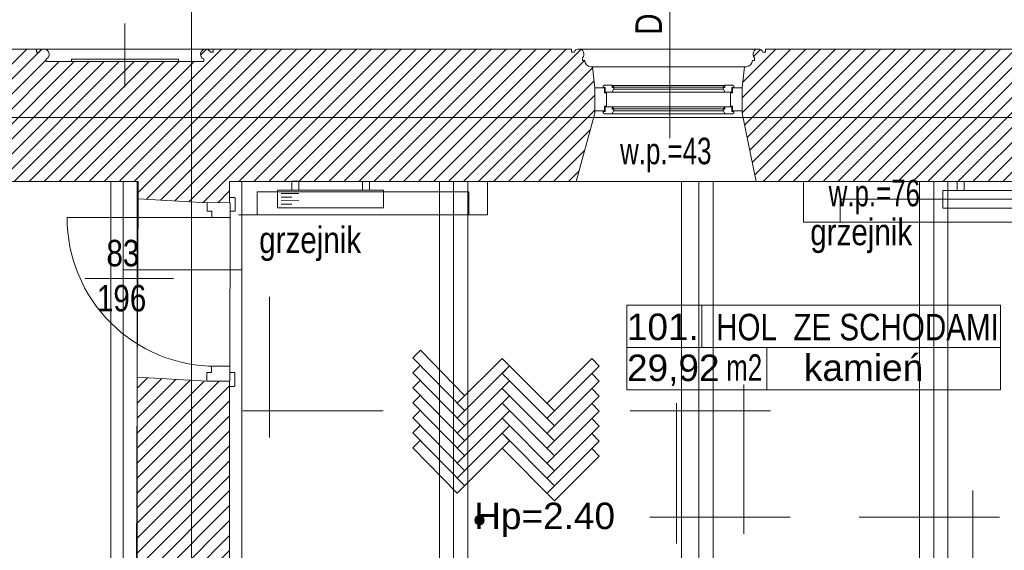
# Model space of a CAD drawing. Header units: millimetres. Extents: x -573548 to 674770, y -184010 to -47794.
# Tile 39 of 181: x 100709 to 106287, y -145871 to -142866. Entities that reach past the tile are written whole.
import ezdxf
from ezdxf.enums import TextEntityAlignment as Align

# ---------------------------------------------------------------- set-up
doc = ezdxf.new("R2010")
doc.units = ezdxf.units.MM
for name, color, linetype, lineweight in [('A.05 RZUT 1 PIĘTRA_is$0$A-DRZWI_Nr_pióra__9', 8, 'Continuous', 9), ('A.05 RZUT 1 PIĘTRA_is$0$A-OKNA-OPIS_Nr_pióra__2', 8, 'Continuous', 9), ('A.05 RZUT 1 PIĘTRA_is$0$A-OKNA-OPIS_Nr_pióra__8', 8, 'Continuous', 9), ('A.05 RZUT 1 PIĘTRA_is$0$A-OPISY-2_Nr_pióra__2', 8, 'Continuous', 9), ('A.05 RZUT 1 PIĘTRA_is$0$A-OPISY-3_Nr_pióra__6', 8, 'Continuous', 9), ('A.05 RZUT 1 PIĘTRA_is$0$A-WYSOKOSCI_Nr_pióra__7', 8, 'Continuous', 9), ('A.05 RZUT 1 PIĘTRA_is$0$belki nad_Nr_pióra__1', 8, 'Continuous', 9), ('A.05 RZUT 1 PIĘTRA_is$0$CO TO JEST_Nr_pióra__1', 8, 'Continuous', 9), ('A.05 RZUT 1 PIĘTRA_is$0$detalokna_Nr_pióra__1', 8, 'Continuous', 9), ('A.05 RZUT 1 PIĘTRA_is$0$detalokna_Nr_pióra__41', 8, 'Continuous', 9), ('A.05 RZUT 1 PIĘTRA_is$0$DIM MALY_Nr_pióra__8', 8, 'Continuous', 9), ('A.05 RZUT 1 PIĘTRA_is$0$Drawing & Figure_Nr_pióra__18', 8, 'Continuous', 9), ('A.05 RZUT 1 PIĘTRA_is$0$DRZWI_Nr_pióra__41', 8, 'Continuous', 9), ('A.05 RZUT 1 PIĘTRA_is$0$linia nadproza_Nr_pióra__1', 8, 'Continuous', 9), ('A.05 RZUT 1 PIĘTRA_is$0$Nowe_Annotation - Text_Nr_pióra__59', 8, 'Continuous', 9), ('A.05 RZUT 1 PIĘTRA_is$0$Nowe_GRZEJNIK_Nr_pióra__59', 8, 'Continuous', 9), ('A.05 RZUT 1 PIĘTRA_is$0$OKNO_DETAL_Nr_pióra__1', 8, 'Continuous', 9), ('A.05 RZUT 1 PIĘTRA_is$0$OKNO_DETAL_Nr_pióra__41', 8, 'Continuous', 9), ('A.05 RZUT 1 PIĘTRA_is$0$OKNO_DETAL_Nr_pióra__8', 8, 'Continuous', 9), ('A.05 RZUT 1 PIĘTRA_is$0$opisy inne_Nr_pióra__1', 8, 'Continuous', 9), ('A.05 RZUT 1 PIĘTRA_is$0$opisy inne_Nr_pióra__12', 8, 'Continuous', 9), ('A.05 RZUT 1 PIĘTRA_is$0$opisy inne_Nr_pióra__25', 8, 'Continuous', 9), ('A.05 RZUT 1 PIĘTRA_is$0$OSIE_Nr_pióra__1', 8, 'Continuous', 9), ('A.05 RZUT 1 PIĘTRA_is$0$PARAPET_Nr_pióra__7', 8, 'Continuous', 9), ('A.05 RZUT 1 PIĘTRA_is$0$POSADZKI_Nr_pióra__18', 8, 'Continuous', 9), ('A.05 RZUT 1 PIĘTRA_is$0$SCIANY_KONSTR_Nr_pióra__21', 8, 'Continuous', 9), ('A.05 RZUT 1 PIĘTRA_is$0$Structural - Bearing_Nr_pióra__21', 8, 'Continuous', 9), ('A.05 RZUT 1 PIĘTRA_is$0$Structural - Grid', 8, 'Continuous', 9), ('A.05 RZUT 1 PIĘTRA_is$0$Structural - Grid_Nr_pióra__17', 8, 'Continuous', 9), ('A.05 RZUT 1 PIĘTRA_is$0$WIDOK_Nr_pióra__8', 8, 'Continuous', 9), ('A.05 RZUT 1 PIĘTRA_is$0$ściany_Nr_pióra__3', 8, 'Continuous', 9), ('SAN_Grzejniki CO na rzucie', 7, 'Continuous', 13)]:
    doc.layers.add(name, color=color, linetype=linetype, lineweight=lineweight)
doc.styles.add('A.05 RZUT 1 PIĘTRA_is$0$STYL_AUTOMATYCZNY_1', font='arial.ttf')
doc.styles.add('A.05 RZUT 1 PIĘTRA_is$0$STYL_AUTOMATYCZNY_4', font='arial.ttf', dxfattribs={"width": 0.8})
doc.styles.add('A.05 RZUT 1 PIĘTRA_is$0$STYL_AUTOMATYCZNY_5', font='arial.ttf', dxfattribs={"width": 0.7})
doc.styles.add('A.05 RZUT 1 PIĘTRA_is$0$STYL_AUTOMATYCZNY_7', font='arial.ttf', dxfattribs={"width": 0.8})
pattern_1 = [(45, (0, 0), (-42.426407, 42.426407), [])]

# ---------------------------------------------------------------- blocks, each defined once
blk = doc.blocks.new('A.05 RZUT 1 PIĘTRA_is$0$Standardowy znacznik osi')
at = {"layer": 'A.05 RZUT 1 PIĘTRA_is$0$Structural - Grid_Nr_pióra__17'}
blk.add_line((1000, 0), (17855.4, 0), dxfattribs=at)
at = {"layer": 'A.05 RZUT 1 PIĘTRA_is$0$Structural - Grid_Nr_pióra__17', "style": 'A.05 RZUT 1 PIĘTRA_is$0$STYL_AUTOMATYCZNY_1'}
for tag, p in [('AC_MarkerText_1_0', (5, -80)), ('AC_MarkerText_1_1', (19360.4, -80))]:
    blk.add_attdef(tag, text='', height=350, rotation=270, dxfattribs=at).set_placement(p, align=Align.TOP_CENTER)
blk = doc.blocks.new('A.05 RZUT 1 PIĘTRA_is$0$Standardowy znacznik osi_3')
at = {"layer": 'A.05 RZUT 1 PIĘTRA_is$0$Structural - Grid_Nr_pióra__17'}
blk.add_line((2962.2, 0), (40906.6, 0), dxfattribs=at)
at = {"layer": 'A.05 RZUT 1 PIĘTRA_is$0$Structural - Grid_Nr_pióra__17', "style": 'A.05 RZUT 1 PIĘTRA_is$0$STYL_AUTOMATYCZNY_1'}
for tag, p in [('AC_MarkerText_1_0', (-250, -335)), ('AC_MarkerText_1_1', (44118.7, -335))]:
    blk.add_attdef(tag, text='', height=350, rotation=180, dxfattribs=at).set_placement(p, align=Align.TOP_CENTER)
blk = doc.blocks.new('A.05 RZUT 1 PIĘTRA_is')
at = {"layer": 'A.05 RZUT 1 PIĘTRA_is$0$A-WYSOKOSCI_Nr_pióra__7'}
blk.add_hatch(color=256, dxfattribs=at).paths.add_polyline_path([(103625.7, -95701.1, 1), (103572.3, -95701.1, 1)])
at = {"layer": 'A.05 RZUT 1 PIĘTRA_is$0$Drawing & Figure_Nr_pióra__18'}
h = blk.add_hatch(dxfattribs=at)
h.set_pattern_fill('Common_Brick_0001', color=256, style=0, pattern_type=2)
h.set_pattern_definition(pattern_1)
h.paths.add_polyline_path([(99072.5, -93395.1), (99163.3, -93782.9), (101390.5, -93782.9), (101652.9, -93782.9), (101664.5, -93782.9), (101664.5, -93880.3), (102055.1, -93902.6), (102182.1, -93902.2), (102181.7, -93782.8), (103531.9, -93782.9), (103531.9, -93783), (104146.5, -93783), (104252.6, -93395.1), (104252.6, -93389), (104252.6, -93382.6), (104252.6, -93252.6), (104239.3, -93132.6), (104229.7, -93132.6, -0.383982), (104194.2, -93097.2), (104181.9, -93097.2), (104181.9, -93082.2, 1.205804), (104134.1, -93050), (104119.3, -93050), (104119.3, -93032.6), (104036.6, -93032.6), (102171.9, -93032.6), (102089.2, -93032.6), (102089.2, -93050), (102074.4, -93050, 0.263086), (102051.4, -93032.6), (102043.5, -93032.6, 0.761796), (102036, -93088.6), (102036, -93103.5), (101589.2, -93103.5), (101142.4, -93103.5), (101142.4, -93088.6, 0.761796), (101134.9, -93032.6), (101127, -93032.6, 0.263086), (101104, -93050), (101089.2, -93050), (101089.2, -93032.6), (101079.9, -93032.6), (99205.8, -93035.2), (99205.8, -93052.7), (99191, -93052.7, 1.205804), (99143.2, -93084.9), (99143.2, -93099.9), (99130.8, -93099.9, -0.383982), (99095.3, -93135.2), (99085.8, -93135.2), (99072.5, -93255.2)])
h = blk.add_hatch(dxfattribs=at)
h.set_pattern_fill('Common_Brick_0001', color=256, style=0, pattern_type=2)
h.set_pattern_definition(pattern_1)
h.paths.add_polyline_path([(107637.1, -93103.5), (107190.3, -93103.5), (107190.3, -93088.6, 0.761796), (107182.8, -93032.6), (107174.9, -93032.6, 0.263086), (107151.9, -93050), (107137.1, -93050), (107137.1, -93032.6), (107066.6, -93032.6), (105301.7, -93032.6), (105219, -93032.6), (105219, -93050), (105204.3, -93050, 1.205804), (105156.4, -93082.2), (105156.4, -93097.2), (105144.1, -93097.2, -0.383982), (105108.6, -93132.6), (105099.1, -93132.6), (105085.7, -93252.6), (105085.7, -93395.1), (105166.5, -93782.9), (107046.6, -93782.9), (107041.8, -94282.9), (107582.1, -94282.9), (107586.6, -93782.9), (110106.6, -93782.9), (110212.9, -93395.1), (110212.9, -93252.6), (110199.5, -93132.6), (110190, -93132.6, -0.383982), (110154.5, -93097.2), (110142.2, -93097.2), (110142.2, -93082.2, 1.205804), (110094.3, -93050), (110079.6, -93050), (110079.6, -93032.6), (109996.9, -93032.6), (108173, -93032.6), (108137.1, -93032.6), (108137.1, -93050), (108122.4, -93050, 0.263086), (108099.4, -93032.6), (108091.4, -93032.6, 0.761796), (108083.9, -93088.6), (108083.9, -93103.5)])
h = blk.add_hatch(dxfattribs=at)
h.set_pattern_fill('Common_Brick_0001', color=256, style=0, pattern_type=2)
h.set_pattern_definition(pattern_1)
h.paths.add_polyline_path([(99094.4, -98984.5), (99094.4, -99114.5), (99105, -99682.9), (101265, -99682.9), (101265, -99914.6), (101265, -100205.7), (101265, -100632.9), (101664.2, -100632.9), (101664.2, -101174.4), (101974.1, -101174.4), (101974.1, -100521.7), (102874.1, -100527), (102875, -100087.3), (102850.9, -100084.7), (102850.9, -99957.3), (102821.1, -99957.2), (102821.1, -99956.7), (102191.9, -99954.2), (102190.9, -99903.3), (101953.7, -99903.3), (101953, -99466.3), (101952.9, -99403.3), (102190.9, -99403.3), (102188.5, -99228.9), (102184.6, -98949.9), (102182, -98765.8), (102162, -98765.8), (102087.1, -98765.8), (102087.1, -98765.9), (101949.5, -98769.1), (101949.5, -98625.8), (102182, -98625.8), (102181.9, -94913.1), (102053.8, -94913.1), (101659.4, -94891.2), (101644.5, -98079.9), (101329.1, -98081.1), (101314.5, -98961), (99339.4, -98984.5), (99339.4, -98984.2), (99259.4, -98984.3), (99179.4, -98984.4), (99124.2, -98984.5)])
at = {"layer": 'A.05 RZUT 1 PIĘTRA_is$0$A-DRZWI_Nr_pióra__9'}
blk.add_line((101865.5, -94332.4), (101365, -94332.4), dxfattribs=at)
blk.add_lwpolyline([(102104.2, -93986.7), (101261.8, -93986.9, 0.414565), (102105.5, -94829.1)], format="xyb", dxfattribs=at)
at = {"layer": 'A.05 RZUT 1 PIĘTRA_is$0$A-OKNA-OPIS_Nr_pióra__8'}
blk.add_line((104676.9, -93537.7), (104676.9, -92594.1), dxfattribs=at)
at = {"layer": 'A.05 RZUT 1 PIĘTRA_is$0$A-OPISY-3_Nr_pióra__6'}
for p, q in [((104857.7, -94482.6), (104857.7, -94722.7)), ((104434, -94722.6), (106549.5, -94722.6)), ((105227, -94722.7), (105227, -94962.7))]:
    blk.add_line(p, q, dxfattribs=at)
blk.add_lwpolyline([(104434, -94962.7), (104434, -94482.6), (106549.5, -94482.6), (106549.5, -94962.7)], close=True, dxfattribs=at)
at = {"layer": 'A.05 RZUT 1 PIĘTRA_is$0$A-WYSOKOSCI_Nr_pióra__7'}
blk.add_circle((103599, -95701.1), 26.7, dxfattribs=at)
at = {"layer": 'A.05 RZUT 1 PIĘTRA_is$0$belki nad_Nr_pióra__1'}
for p, q in [((101509.8, -93782.9), (101509.8, -98070.5)), ((101659.8, -93782.9), (101659.8, -98070)), ((102251.9, -93782.8), (102251.9, -99954.4)), ((103371.9, -93782.8), (103371.9, -99960)), ((103531.9, -93782.9), (103531.9, -99961)), ((104741.9, -93782.9), (104741.9, -99969.5)), ((104921.9, -93782.9), (104921.9, -99970.7)), ((106091.9, -93782.9), (106091.9, -99978.2)), ((106251.9, -93782.9), (106251.9, -99979.3))]:
    blk.add_line(p, q, dxfattribs=at)
at = {"layer": 'A.05 RZUT 1 PIĘTRA_is$0$CO TO JEST_Nr_pióra__1'}
for p, q in [((103644, -93783), (103644, -93971.6)), ((105434.3, -93782.9), (105434.3, -94012.9)), ((103644, -93971.6), (102233.6, -93971.6)), ((107044.4, -94012.9), (105434.3, -94012.9))]:
    blk.add_line(p, q, dxfattribs=at)
at = {"layer": 'A.05 RZUT 1 PIĘTRA_is$0$detalokna_Nr_pióra__1'}
for p, q in [((105173.6, -93032.1), (104169.4, -93032.1)), ((105099.1, -93132.6), (104239.3, -93132.6))]:
    blk.add_line(p, q, dxfattribs=at)
at = {"layer": 'A.05 RZUT 1 PIĘTRA_is$0$detalokna_Nr_pióra__41'}
for points in [[(104317.1, -93279.6), (104317.1, -93356.6), (104317.1, -93279.6), (104307.1, -93279.6), (104307.1, -93252.6), (104252.6, -93252.6), (104252.6, -93382.6), (104307.1, -93382.6), (104307.1, -93356.6), (104317.1, -93356.6)], [(105021.2, -93279.6), (105021.2, -93356.6), (105021.2, -93279.6), (105031.2, -93279.6), (105031.2, -93252.6), (105085.7, -93252.6), (105085.7, -93382.6), (105031.2, -93382.6), (105031.2, -93356.6), (105021.2, -93356.6)]]:
    blk.add_lwpolyline(points, dxfattribs=at)
at = {"layer": 'A.05 RZUT 1 PIĘTRA_is$0$DIM MALY_Nr_pióra__8'}
blk.add_line((101579.8, -94282.9), (102251.9, -94282.9), dxfattribs=at)
at = {"layer": 'A.05 RZUT 1 PIĘTRA_is$0$DRZWI_Nr_pióra__41'}
for p, q in [((102185.1, -93950.9), (102185.1, -93902.6)), ((102183.8, -94864.8), (102183.8, -94913.1))]:
    blk.add_line(p, q, dxfattribs=at)
for points in [[(102213.2, -93950.9), (102213.2, -93876.9, 0.414334), (102209.2, -93872.9), (102185.1, -93872.9)], [(102211.9, -94864.8), (102211.9, -94938.9, -0.414334), (102207.9, -94942.9), (102183.8, -94942.9)]]:
    blk.add_lwpolyline(points, format="xyb", dxfattribs=at)
for points in [[(102055.1, -93902.6), (102055.1, -93950.9), (102082.1, -93950.9), (102082.1, -93986.7), (102185.1, -93986.7), (102185.1, -93950.9), (102213.2, -93950.9)], [(102053.8, -94913.1), (102053.8, -94864.8), (102080.8, -94864.8), (102080.8, -94829.1), (102183.8, -94829.1), (102183.8, -94864.8), (102211.9, -94864.8)]]:
    blk.add_lwpolyline(points, dxfattribs=at)
at = {"layer": 'A.05 RZUT 1 PIĘTRA_is$0$linia nadproza_Nr_pióra__1'}
for p, q in [((101664.5, -93880.4), (101659.4, -94891.2)), ((102185.2, -93952.9), (102183.8, -94829.1))]:
    blk.add_line(p, q, dxfattribs=at)
at = {"layer": 'A.05 RZUT 1 PIĘTRA_is$0$Nowe_GRZEJNIK_Nr_pióra__59'}
for points in [[(102338.8, -93971.6), (103538.8, -93971.6), (103538.8, -93841.6), (102338.8, -93841.6)], [(105642, -94012.9), (106942, -94012.9), (106942, -93882.9), (105642, -93882.9)]]:
    blk.add_lwpolyline(points, close=True, dxfattribs=at)
at = {"layer": 'A.05 RZUT 1 PIĘTRA_is$0$OKNO_DETAL_Nr_pióra__1'}
for p, q in [((104988.2, -93237.9), (104350.1, -93237.9)), ((104979.2, -93259.8), (104359.2, -93259.8)), ((104989, -93275.8), (104349.4, -93275.8)), ((104988.2, -93360.4), (104350.1, -93360.4)), ((104989, -93398.3), (104349.4, -93398.3)), ((104979.2, -93382.3), (104359.2, -93382.3))]:
    blk.add_line(p, q, dxfattribs=at)
at = {"layer": 'A.05 RZUT 1 PIĘTRA_is$0$OKNO_DETAL_Nr_pióra__41'}
for p, q in [((104350.1, -93237.8), (104358.9, -93247.8)), ((104988.2, -93247.8), (104350.1, -93247.8)), ((104988.2, -93237.8), (104979.4, -93247.8)), ((104350.1, -93360.3), (104358.9, -93370.3)), ((104988.2, -93370.3), (104350.1, -93370.3)), ((104988.2, -93360.3), (104979.4, -93370.3))]:
    blk.add_line(p, q, dxfattribs=at)
for points in [[(104325.3, -93275.8), (104311.2, -93275.8), (104311.2, -93249.8), (104299.2, -93249.8), (104299.2, -93245.8, -0.414214), (104307.2, -93237.8), (104325.3, -93237.8), (104350.1, -93237.8), (104350.1, -93249.8), (104359.2, -93249.8), (104359.2, -93259.8), (104358.2, -93259.8), (104349.4, -93275.8)], [(105013, -93275.8), (105027.2, -93275.8), (105027.2, -93249.8), (105039.2, -93249.8), (105039.2, -93245.8, 0.414214), (105031.2, -93237.8), (105013, -93237.8), (104988.2, -93237.8), (104988.2, -93249.8), (104979.2, -93249.8), (104979.2, -93259.8), (104980.2, -93259.8), (104989, -93275.8)], [(104307.2, -93398.3, -0.414214), (104299.2, -93390.3), (104299.2, -93386.3), (104311.2, -93386.3), (104311.2, -93360.3), (104350.1, -93360.3), (104350.1, -93372.3), (104359.2, -93372.3), (104359.2, -93382.3), (104358.2, -93382.3), (104349.4, -93398.3)], [(105031.2, -93398.3, 0.414214), (105039.2, -93390.3), (105039.2, -93386.3), (105027.2, -93386.3), (105027.2, -93360.3), (104988.2, -93360.3), (104988.2, -93372.3), (104979.2, -93372.3), (104979.2, -93382.3), (104980.2, -93382.3), (104989, -93398.3)]]:
    blk.add_lwpolyline(points, format="xyb", close=True, dxfattribs=at)
at = {"layer": 'A.05 RZUT 1 PIĘTRA_is$0$OKNO_DETAL_Nr_pióra__8'}
for p, q in [((101589.2, -92886.9), (101589.2, -93248.9)), ((101089.2, -93032.6), (102089.2, -93032.6))]:
    blk.add_line(p, q, dxfattribs=at)
at = {"layer": 'A.05 RZUT 1 PIĘTRA_is$0$opisy inne_Nr_pióra__12'}
for p, q in [((104713.7, -95037.5), (104713.7, -95833.2)), ((106394.1, -95533.1), (106394.2, -96380.6)), ((104563.7, -95683.1), (105358.6, -95683.1)), ((106544.1, -95683.1), (105749.2, -95683.1))]:
    blk.add_line(p, q, dxfattribs=at)
at = {"layer": 'A.05 RZUT 1 PIĘTRA_is$0$opisy inne_Nr_pióra__25'}
for p, q in [((102408.2, -94435.6), (102408.2, -95231.3)), ((105096.4, -94931.3), (105096.4, -95778.7)), ((102258.2, -95081.3), (103053.2, -95081.3)), ((105246.4, -95081.3), (104451.5, -95081.3))]:
    blk.add_line(p, q, dxfattribs=at)
at = {"layer": 'A.05 RZUT 1 PIĘTRA_is$0$OSIE_Nr_pióra__1'}
for p, q in [((101579.8, -93782.9), (101579.8, -98070.2)), ((103451.9, -93782.9), (103451.9, -99960.5)), ((104841.9, -93782.9), (104841.9, -99970.1)), ((106171.9, -93782.9), (106171.9, -99978.8))]:
    blk.add_line(p, q, dxfattribs=at)
at = {"layer": 'A.05 RZUT 1 PIĘTRA_is$0$POSADZKI_Nr_pióra__18'}
for p, q in [((103220.9, -94781), (103263.3, -94738.5)), ((103514.4, -94996.3), (103263.3, -94738.5)), ((103514.4, -95081.2), (103220.9, -94781)), ((103220.9, -94865.8), (103263.3, -94823.4)), ((103472, -95038.7), (103726.6, -94784.2)), ((103472, -95123.6), (103769, -94826.6)), ((104023.5, -95081.2), (103726.6, -94784.2)), ((103726.6, -94869), (103769, -94826.6)), ((103981.1, -95038.7), (104234.3, -94785.6)), ((103981.1, -95123.6), (104276.7, -94828)), ((104276.7, -94828), (104234.3, -94785.6)), ((103514.4, -95166), (103220.9, -94865.8)), ((104023.5, -95166), (103726.6, -94869)), ((104276.7, -94912.8), (104234.3, -94870.4)), ((103220.9, -94950.7), (103263.3, -94908.2)), ((103472, -95208.5), (103769, -94911.5)), ((103981.1, -95208.5), (104276.7, -94912.8)), ((103514.4, -95250.9), (103220.9, -94950.7)), ((103220.9, -95035.5), (103263.3, -94993.1)), ((103472, -95293.3), (103769, -94996.3)), ((104023.5, -95250.9), (103726.6, -94953.9)), ((104276.7, -94997.7), (104234.3, -94955.3)), ((103514.4, -95335.7), (103220.9, -95035.5)), ((104023.5, -95335.7), (103726.6, -95038.7)), ((103981.1, -95293.3), (104276.7, -94997.7)), ((104276.7, -95082.5), (104234.3, -95040.1)), ((103220.9, -95120.4), (103263.3, -95077.9)), ((103472, -95378.2), (103769, -95081.2)), ((103981.1, -95378.2), (104276.7, -95082.5)), ((103514.4, -95420.6), (103220.9, -95120.4)), ((103220.9, -95205.2), (103263.3, -95162.8)), ((104023.5, -95420.6), (103726.6, -95123.6)), ((104276.7, -95167.4), (104234.3, -95125)), ((103514.4, -95505.4), (103220.9, -95205.2)), ((103472, -95463), (103769, -95166)), ((104023.5, -95505.4), (103726.6, -95208.5)), ((103769, -95250.9), (103726.6, -95208.5)), ((103981.1, -95463), (104276.7, -95167.4)), ((104276.7, -95252.2), (104234.3, -95209.8)), ((103220.9, -95290.1), (103263.3, -95247.7)), ((103472, -95547.9), (103769, -95250.9)), ((103981.1, -95547.9), (104276.7, -95252.2)), ((103472, -95547.9), (103220.9, -95290.1)), ((104023.5, -95590.3), (103726.6, -95293.3)), ((104276.7, -95337.1), (104234.3, -95294.7)), ((104023.5, -95590.3), (104276.7, -95337.1))]:
    blk.add_line(p, q, dxfattribs=at)
at = {"layer": 'A.05 RZUT 1 PIĘTRA_is$0$SCIANY_KONSTR_Nr_pióra__21'}
for p, q in [((101664.5, -93782.9), (99163.3, -93782.9)), ((101664.5, -93782.9), (101664.5, -93880.3)), ((101664.5, -93880.4), (102055.1, -93902.6)), ((102055.1, -93902.6), (102182.1, -93902.2)), ((101659.4, -94891.2), (101644.5, -98079.9)), ((101659.4, -94891.2), (102053.8, -94913.1)), ((102053.8, -94913.1), (102181.9, -94913.1))]:
    blk.add_line(p, q, dxfattribs=at)
at = {"layer": 'A.05 RZUT 1 PIĘTRA_is$0$Structural - Bearing_Nr_pióra__21'}
for p, q in [((101079.9, -93032.6), (99205.8, -93035.2)), ((104036.6, -93032.6), (102171.9, -93032.6)), ((107066.6, -93032.6), (105219, -93032.6)), ((104252.6, -93395.1), (104146.5, -93783)), ((105085.7, -93395.1), (105166.5, -93782.9)), ((102181.7, -93782.8), (102182.1, -93902.2)), ((104146.5, -93783), (102181.7, -93782.8)), ((107046.6, -93782.9), (105146.5, -93782.9)), ((102181.9, -94913.1), (102182, -98625.8))]:
    blk.add_line(p, q, dxfattribs=at)
for points in [[(101006.5, -93032.6), (101089.2, -93032.6), (101089.2, -93050), (101104, -93050, -1.478383), (101142.4, -93088.6), (101142.4, -93103.5), (101589.2, -93103.5)], [(102171.9, -93032.6), (102089.2, -93032.6), (102089.2, -93050), (102074.4, -93050, 1.478383), (102036, -93088.6), (102036, -93103.5), (101589.2, -93103.5)], [(104036.6, -93032.6), (104119.3, -93032.6), (104119.3, -93050), (104134.1, -93050, -1.205804), (104181.9, -93082.2), (104181.9, -93097.2), (104194.2, -93097.2, 0.383982), (104229.7, -93132.6), (104239.3, -93132.6), (104252.6, -93252.6), (104252.6, -93395.1)], [(105301.7, -93032.6), (105219, -93032.6), (105219, -93050), (105204.3, -93050, 1.205804), (105156.4, -93082.2), (105156.4, -93097.2), (105144.1, -93097.2, -0.383982), (105108.6, -93132.6), (105099.1, -93132.6), (105085.7, -93252.6), (105085.7, -93395.1)]]:
    blk.add_lwpolyline(points, format="xyb", dxfattribs=at)
blk.add_lwpolyline([(101287.8, -93102.4), (101892.7, -93102.4), (101892.7, -93089.2), (101287.8, -93089.2)], close=True, dxfattribs=at)
at = {"layer": 'A.05 RZUT 1 PIĘTRA_is$0$WIDOK_Nr_pióra__8'}
blk.add_line((105166.5, -93782.9), (104146.5, -93783), dxfattribs=at)
at = {"layer": 'A.05 RZUT 1 PIĘTRA_is$0$ściany_Nr_pióra__3'}
blk.add_line((104252.6, -93389), (104252.6, -93382.6), dxfattribs=at)
at = {"layer": 'A.05 RZUT 1 PIĘTRA_is$0$Structural - Grid', "zscale": 1000}
for name, p, rotation in [('A.05 RZUT 1 PIĘTRA_is$0$Standardowy znacznik osi', (101967.3, -108395.1), 90), ('A.05 RZUT 1 PIĘTRA_is$0$Standardowy znacznik osi_3', (121686.6, -93420.2), 180)]:
    blk.add_blockref(name, p, dxfattribs=dict(at, rotation=rotation))
at = {"layer": 'A.05 RZUT 1 PIĘTRA_is$0$A-OKNA-OPIS_Nr_pióra__2', "insert": (104557.8, -92798.1), "char_height": 150, "attachment_point": 5, "rotation": 90, "style": 'A.05 RZUT 1 PIĘTRA_is$0$STYL_AUTOMATYCZNY_4'}
blk.add_mtext('\\A1;{\\pqc;\\fArial|b0|i0|c238|p0;\\W0.800000;D68}', dxfattribs=at)
at = {"layer": 'A.05 RZUT 1 PIĘTRA_is$0$A-OPISY-2_Nr_pióra__2', "char_height": 150}
for s, insert, attachment_point, style in [('\\A1;{\\pql;\\fArial|b0|i0|c238|p0;\\W1.000000;101.}', (104433.3, -94682.5), 7, 'A.05 RZUT 1 PIĘTRA_is$0$STYL_AUTOMATYCZNY_1'), ('\\A1;{\\pql;\\fArial|b0|i0|c238|p0;\\W0.800000;HOL  ZE SCHODAMI}', (104938.8, -94684), 7, 'A.05 RZUT 1 PIĘTRA_is$0$STYL_AUTOMATYCZNY_4'), ('\\A1;{\\pqr;\\fArial|b0|i0|c238|p0;\\W0.700000;m2}', (105199.8, -94761.2), 3, 'A.05 RZUT 1 PIĘTRA_is$0$STYL_AUTOMATYCZNY_5'), ('\\A1;{\\pql;\\fArial|b0|i0|c238|p0;\\W1.000000;kamień}', (105436.6, -94913.6), 7, 'A.05 RZUT 1 PIĘTRA_is$0$STYL_AUTOMATYCZNY_1'), ('\\A1;{\\pql;\\fArial|b0|i0|c238|p0;\\W1.000000;29,92}', (104434, -94940.4), 7, 'A.05 RZUT 1 PIĘTRA_is$0$STYL_AUTOMATYCZNY_1')]:
    blk.add_mtext(s, dxfattribs=dict(at, insert=insert, attachment_point=attachment_point, style=style))
at = {"layer": 'A.05 RZUT 1 PIĘTRA_is$0$A-WYSOKOSCI_Nr_pióra__7', "insert": (103967.3, -95698.8), "char_height": 150, "attachment_point": 5, "style": 'A.05 RZUT 1 PIĘTRA_is$0$STYL_AUTOMATYCZNY_1'}
blk.add_mtext('\\A1;{\\pqc;\\fArial|b0|i0|c238|p0;\\W1.000000;Hp=2.40}', dxfattribs=at)
at = {"layer": 'A.05 RZUT 1 PIĘTRA_is$0$Nowe_Annotation - Text_Nr_pióra__59', "char_height": 150, "attachment_point": 7, "style": 'A.05 RZUT 1 PIĘTRA_is$0$STYL_AUTOMATYCZNY_7'}
for insert in [(105472.3, -94188.5), (102350.4, -94233.2)]:
    blk.add_mtext('\\A1;{\\pql;\\fArial|b0|i0|c238|p0;\\W0.800000;grzejnik }', dxfattribs=dict(at, insert=insert))
at = {"layer": 'A.05 RZUT 1 PIĘTRA_is$0$opisy inne_Nr_pióra__1', "char_height": 150, "style": 'A.05 RZUT 1 PIĘTRA_is$0$STYL_AUTOMATYCZNY_4'}
for s, insert, attachment_point in [('\\A1;{\\pql;\\fArial|b0|i0|c238|p0;\\W0.800000;83}', (101484.8, -94265), 7), ('\\A1;{\\pqc;\\fArial|b0|i0|c238|p0;\\W0.800000;196}', (101570.7, -94444.4), 5)]:
    blk.add_mtext(s, dxfattribs=dict(at, insert=insert, attachment_point=attachment_point))
at = {"layer": 'A.05 RZUT 1 PIĘTRA_is$0$PARAPET_Nr_pióra__7', "char_height": 150, "style": 'A.05 RZUT 1 PIĘTRA_is$0$STYL_AUTOMATYCZNY_5'}
for s, insert, attachment_point in [('\\A1;{\\pqc;\\fArial|b0|i0|c238|p0;\\W0.700000;w.p.=43}', (104653.7, -93632.2), 5), ('\\A1;{\\pql;\\fArial|b0|i0|c238|p0;\\W0.700000;w.p.=76}', (105576.4, -93968.1), 7)]:
    blk.add_mtext(s, dxfattribs=dict(at, insert=insert, attachment_point=attachment_point))

msp = doc.modelspace()

# ---------------------------------------------------------------- linework, layer by layer
at = {"layer": 'SAN_Grzejniki CO na rzucie', "color": 150}
for p, q in [((102190.374, -143850.934), (102290.374, -143851.095)), ((102190.278, -143910.934), (102250.277, -143911.031)), ((102190.31, -143890.934), (102290.31, -143891.095)), ((102190.342, -143870.934), (102250.342, -143871.031))]:
    msp.add_line(p, q, dxfattribs=at)
for points in [[(102250.406, -143831.031), (102250.487, -143781.031), (102290.487, -143781.095), (102290.406, -143831.095)], [(102650.406, -143831.675), (102650.486, -143781.675), (102690.486, -143781.739), (102690.406, -143831.739)], [(106019.397, -143832.851), (106019.397, -143782.851), (106059.397, -143782.851), (106059.397, -143832.851)], [(102170.245, -143930.902), (102770.245, -143931.868), (102770.406, -143831.868), (102170.406, -143830.902), (102170.245, -143930.902)], [(105939.397, -143932.851), (106439.397, -143932.851), (106439.397, -143832.851), (105939.397, -143832.851), (105939.397, -143932.851)]]:
    msp.add_lwpolyline(points, dxfattribs=at)

# ---------------------------------------------------------------- block references
at = {"color": 150}
msp.add_blockref('A.05 RZUT 1 PIĘTRA_is', (-284.351, -50000), dxfattribs=at)

doc.saveas('drawing.dxf')
